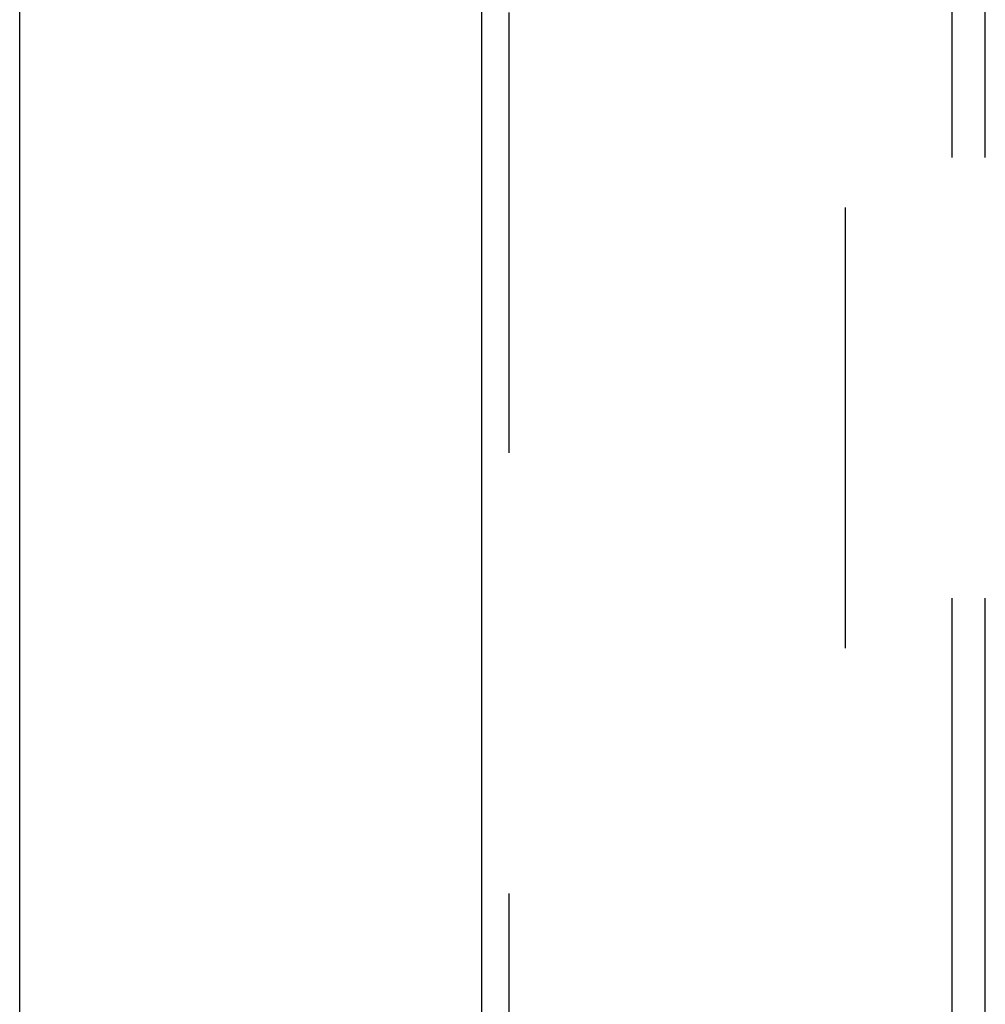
# Model space of a CAD drawing. Header units: inches. Extents: x 0 to 303, y 0 to 196.
# Tile 50 of 100: x 64.47 to 68.13, y 93.95 to 97.68. Entities that reach past the tile are written whole.
import ezdxf

# ---------------------------------------------------------------- set-up
doc = ezdxf.new("R2010")
doc.units = ezdxf.units.IN
doc.header["$LTSCALE"] = 16.67597
doc.header["$MEASUREMENT"] = 0
doc.linetypes.add('HIDDEN', pattern=[0.2, 0.1, -0.1])
doc.layers.get('0').update_dxf_attribs({"linetype": 'CONTINUOUS'})
for name, color, linetype in [('DEFAULT_2', 8, 'HIDDEN'), ('SLAVE_DOOR_ASSEMBLY', 7, 'CONTINUOUS'), ('SUBPANEL', 7, 'CONTINUOUS')]:
    doc.layers.add(name, color=color, linetype=linetype)

msp = doc.modelspace()

# ---------------------------------------------------------------- linework, layer by layer
at = {"color": 3, "linetype": 'Continuous'}
msp.add_line((64.4737, 57.8779), (64.4737, 143.6699), dxfattribs=at)
at = {"layer": 'DEFAULT_2', "color": 8, "linetype": 'HIDDEN'}
msp.add_line((67.5987, 140.3259), (67.5987, 61.2219), dxfattribs=at)
at = {"layer": 'SLAVE_DOOR_ASSEMBLY', "color": 8, "linetype": 'HIDDEN'}
msp.add_line((66.3277, 89.3689), (66.3277, 112.1789), dxfattribs=at)
at = {"layer": 'SLAVE_DOOR_ASSEMBLY', "color": 3, "linetype": 'Continuous'}
msp.add_line((66.2237, 89.5239), (66.2237, 112.0239), dxfattribs=at)
at = {"layer": 'SUBPANEL', "color": 8, "linetype": 'HIDDEN'}
for p, q in [((68.005, 63.8051), (68.005, 137.7426)), ((68.13, 63.8051), (68.13, 137.7426))]:
    msp.add_line(p, q, dxfattribs=at)

doc.saveas('drawing.dxf')
